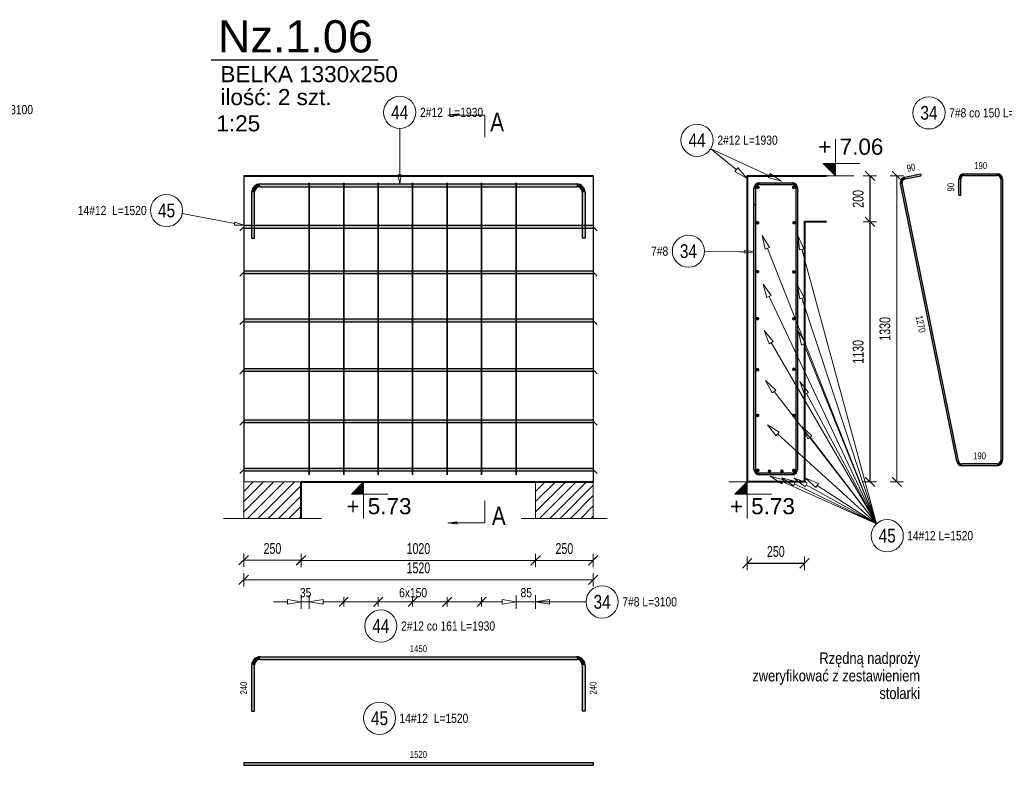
# Model space of a CAD drawing. Extents: x -1906120 to 89837, y -39133 to 303704.
# Tile 37 of 55: x 36047 to 40331, y -8218 to -4976. Entities that reach past the tile are written whole.
import ezdxf
from ezdxf.enums import TextEntityAlignment as Align

# ---------------------------------------------------------------- set-up
doc = ezdxf.new("R2010")
doc.units = 0
doc.header["$LTSCALE"] = 10
doc.header["$MEASUREMENT"] = 0
doc.linetypes.add('HIDDEN', pattern=[0.375, 0.25, -0.125])
for name, color, linetype in [('C_text', 1, 'Continuous'), ('RCAD_kształt pręta', 7, 'Continuous'), ('RCAD_opis kształtu pręta', 7, 'Continuous'), ('RCAD_opis rozkładu', 7, 'Continuous'), ('RCAD_pręt wyrzucony', 130, 'Continuous'), ('RCAD_pręty punktowe', 7, 'Continuous'), ('RCAD_rozkład pręta', 7, 'Continuous'), ('RCAD_symbole graficzne', 7, 'Continuous')]:
    doc.layers.add(name, color=color, linetype=linetype)
for name, color, linetype, lineweight in [('P-Linia1', 3, 'Continuous', 40), ('P-Linia3', 6, 'Continuous', 60), ('P-Linia4', 253, 'Continuous', 5), ('P-Opis', 1, 'Continuous', 18), ('P-Przerywana', 13, 'HIDDEN', 9), ('P-Wymiar', 254, 'Continuous', 9), ('RCAD_deskowanie', 3, 'Continuous', 40)]:
    doc.layers.add(name, color=color, linetype=linetype, lineweight=lineweight)
doc.styles.add('_Fd Opis', font='arial.ttf')
doc.styles.add('_Fdelita opis', font='arial.ttf')
doc.styles.add('ROMANS', font='arial.ttf', dxfattribs={"width": 0.7})
doc.styles.add('style1', font='arial.ttf', dxfattribs={"width": 0.8})
doc.dimstyles.new('A25', dxfattribs={"dimscale": 27, "dimtxt": 1.75, "dimasz": 0.06, "dimexe": 0, "dimexo": 0, "dimgap": 1, "dimtad": 1, "dimdec": 4, "dimrnd": 0.1, "dimdsep": 46, "dimtxsty": 'ROMANS', "dimblk": '[[[[[[[[', "dimcen": 2, "dimdle": 2, "dimse1": 1, "dimse2": 1, "dimclrd": 256, "dimclrt": 1, "dimadec": 0, "dimazin": 0, "dimtfac": 1, "dimtdec": 4, "dimtix": 1, "dimtmove": 2, "dimatfit": 3, "dimldrblk": '[[[[[[[[', "dimfxl": 0, "dimtvp": 0.6, "dimtolj": 1, "dimlwd": -1, "dimarcsym": 0})

# ---------------------------------------------------------------- blocks, each defined once
blk = doc.blocks.new('[[[[[[[[')
at = {"layer": 'P-Wymiar'}
for p, q in [((-12.7, -12.7), (12.7, 12.7)), ((0, 0), (-4.6, 0)), ((0, 18), (0, -18))]:
    blk.add_line(p, q, dxfattribs=at)
blk = doc.blocks.new('*D252')
at = {"layer": 'Defpoints', "color": 0, "transparency": 16777216}
for p in [(38292, -7105.8), (38542, -7105.8), (38542, -7327.1)]:
    blk.add_point(p, dxfattribs=at)
at = {"layer": 'P-Wymiar', "transparency": 16777216}
blk.add_line((38293.6, -7327.1), (38540.3, -7327.1), dxfattribs=at)
at = {"layer": 'P-Wymiar', "transparency": 16777216, "xscale": 1.62, "yscale": 1.62, "zscale": 1.62, "rotation": 180}
blk.add_blockref('[[[[[[[[', (38292, -7327.1), dxfattribs=at)
at = {"layer": 'P-Wymiar', "transparency": 16777216, "xscale": 1.62, "yscale": 1.62, "zscale": 1.62}
blk.add_blockref('[[[[[[[[', (38542, -7327.1), dxfattribs=at)
at = {"layer": 'P-Wymiar', "color": 1, "transparency": 16777216, "insert": (38417, -7276), "char_height": 47.25, "attachment_point": 5, "style": 'ROMANS'}
blk.add_mtext('\\A1;250', dxfattribs=at)
blk = doc.blocks.new('*D253')
at = {"layer": 'Defpoints', "color": 0, "transparency": 16777216}
for p in [(37022, -5990.3), (37272, -5990.3), (37022, -7326.5)]:
    blk.add_point(p, dxfattribs=at)
at = {"layer": 'P-Wymiar', "transparency": 16777216}
blk.add_line((37270.3, -7326.5), (37023.6, -7326.5), dxfattribs=at)
at = {"layer": 'P-Wymiar', "transparency": 16777216, "xscale": 1.62, "yscale": 1.62, "zscale": 1.62, "rotation": 180}
blk.add_blockref('[[[[[[[[', (37022, -7326.5), dxfattribs=at)
at = {"layer": 'P-Wymiar', "transparency": 16777216, "xscale": 1.62, "yscale": 1.62, "zscale": 1.62}
blk.add_blockref('[[[[[[[[', (37272, -7326.5), dxfattribs=at)
at = {"layer": 'P-Wymiar', "color": 1, "transparency": 16777216, "insert": (37147, -7275.4), "char_height": 47.25, "attachment_point": 5, "style": 'ROMANS'}
blk.add_mtext('\\A1;250', dxfattribs=at)
blk = doc.blocks.new('*D254')
at = {"layer": 'Defpoints', "color": 0, "transparency": 16777216}
for p in [(39564.9, -5655.2), (39575.9, -6985.2), (39862.9, -6985.2)]:
    blk.add_point(p, dxfattribs=at)
at = {"layer": 'P-Wymiar', "transparency": 16777216}
blk.add_line((39862.9, -5656.8), (39862.9, -6983.6), dxfattribs=at)
at = {"layer": 'P-Wymiar', "transparency": 16777216, "xscale": 1.62, "yscale": 1.62, "zscale": 1.62}
for p, rotation in [((39862.9, -5655.2), 90), ((39862.9, -6985.2), 270)]:
    blk.add_blockref('[[[[[[[[', p, dxfattribs=dict(at, rotation=rotation))
at = {"layer": 'P-Wymiar', "color": 1, "transparency": 16777216, "insert": (39811.8, -6320.2), "char_height": 47.25, "attachment_point": 5, "rotation": 90, "style": 'ROMANS'}
blk.add_mtext('\\A1;1330', dxfattribs=at)
blk = doc.blocks.new('*D255')
at = {"layer": 'Defpoints', "color": 0, "transparency": 16777216}
for p in [(37272, -5859), (38292, -5859), (38292, -7327.1)]:
    blk.add_point(p, dxfattribs=at)
at = {"layer": 'P-Wymiar', "transparency": 16777216}
blk.add_line((37273.6, -7327.1), (38290.3, -7327.1), dxfattribs=at)
at = {"layer": 'P-Wymiar', "transparency": 16777216, "xscale": 1.62, "yscale": 1.62, "zscale": 1.62, "rotation": 180}
blk.add_blockref('[[[[[[[[', (37272, -7327.1), dxfattribs=at)
at = {"layer": 'P-Wymiar', "transparency": 16777216, "xscale": 1.62, "yscale": 1.62, "zscale": 1.62}
blk.add_blockref('[[[[[[[[', (38292, -7327.1), dxfattribs=at)
at = {"layer": 'P-Wymiar', "color": 1, "transparency": 16777216, "insert": (37782, -7276), "char_height": 47.25, "attachment_point": 5, "style": 'ROMANS'}
blk.add_mtext('\\A1;1020', dxfattribs=at)
blk = doc.blocks.new('*D256')
at = {"layer": 'Defpoints', "color": 0, "transparency": 16777216}
for p in [(37022, -6909), (38542, -6909), (37022, -7411.2)]:
    blk.add_point(p, dxfattribs=at)
at = {"layer": 'P-Wymiar', "transparency": 16777216}
blk.add_line((38540.3, -7411.2), (37023.6, -7411.2), dxfattribs=at)
at = {"layer": 'P-Wymiar', "transparency": 16777216, "xscale": 1.62, "yscale": 1.62, "zscale": 1.62, "rotation": 180}
blk.add_blockref('[[[[[[[[', (37022, -7411.2), dxfattribs=at)
at = {"layer": 'P-Wymiar', "transparency": 16777216, "xscale": 1.62, "yscale": 1.62, "zscale": 1.62}
blk.add_blockref('[[[[[[[[', (38542, -7411.2), dxfattribs=at)
at = {"layer": 'P-Wymiar', "color": 1, "transparency": 16777216, "insert": (37782, -7360.1), "char_height": 47.25, "attachment_point": 5, "style": 'ROMANS'}
blk.add_mtext('\\A1;1520', dxfattribs=at)
blk = doc.blocks.new('*D257')
at = {"transparency": 16777216}
blk.add_line((39746.3, -5656.8), (39746.3, -5853.6), dxfattribs=at)
at = {"layer": 'Defpoints', "color": 0, "transparency": 16777216}
for p in [(39660, -5655.2), (39556.9, -5855.2), (39746.3, -5855.2)]:
    blk.add_point(p, dxfattribs=at)
at = {"transparency": 16777216, "xscale": 1.62, "yscale": 1.62, "zscale": 1.62}
for p, rotation in [((39746.3, -5655.2), 90), ((39746.3, -5855.2), 270)]:
    blk.add_blockref('[[[[[[[[', p, dxfattribs=dict(at, rotation=rotation))
at = {"color": 1, "transparency": 16777216, "insert": (39695.1, -5755.2), "char_height": 47.25, "attachment_point": 5, "rotation": 90, "style": 'ROMANS'}
blk.add_mtext('\\A1;200', dxfattribs=at)
blk = doc.blocks.new('*D258')
at = {"transparency": 16777216}
blk.add_line((39746.3, -5856.8), (39746.3, -6983.6), dxfattribs=at)
at = {"layer": 'Defpoints', "color": 0, "transparency": 16777216}
for p in [(39746.3, -5855.2), (39564.9, -6985.2), (39746.3, -6985.2)]:
    blk.add_point(p, dxfattribs=at)
at = {"transparency": 16777216, "xscale": 1.62, "yscale": 1.62, "zscale": 1.62}
for p, rotation in [((39746.3, -5855.2), 90), ((39746.3, -6985.2), 270)]:
    blk.add_blockref('[[[[[[[[', p, dxfattribs=dict(at, rotation=rotation))
at = {"color": 1, "transparency": 16777216, "insert": (39695.1, -6420.2), "char_height": 47.25, "attachment_point": 5, "rotation": 90, "style": 'ROMANS'}
blk.add_mtext('\\A1;1130', dxfattribs=at)
blk = doc.blocks.new('*D259')
at = {"transparency": 16777216}
blk.add_line((39213.4, -7339.7), (39460.2, -7339.7), dxfattribs=at)
at = {"layer": 'Defpoints', "color": 0, "transparency": 16777216}
for p in [(39211.8, -6985.2), (39461.8, -6985.2), (39461.8, -7339.7)]:
    blk.add_point(p, dxfattribs=at)
at = {"transparency": 16777216, "xscale": 1.62, "yscale": 1.62, "zscale": 1.62, "rotation": 180}
blk.add_blockref('[[[[[[[[', (39211.8, -7339.7), dxfattribs=at)
at = {"transparency": 16777216, "xscale": 1.62, "yscale": 1.62, "zscale": 1.62}
blk.add_blockref('[[[[[[[[', (39461.8, -7339.7), dxfattribs=at)
at = {"color": 1, "transparency": 16777216, "insert": (39336.8, -7288.6), "char_height": 47.25, "attachment_point": 5, "style": 'ROMANS'}
blk.add_mtext('\\A1;250', dxfattribs=at)

msp = doc.modelspace()

# ---------------------------------------------------------------- hatches: boundary and pattern name
h = msp.add_hatch(color=1)
edge = h.paths.add_edge_path(flags=0)
edge.add_arc((39257.7911, -5859.22784), 8, 0, 360, ccw=False)
h = msp.add_hatch(color=1)
edge = h.paths.add_edge_path(flags=0)
edge.add_arc((39415.7911, -5858.67671), 8, 0, 360, ccw=False)
h = msp.add_hatch(color=1)
edge = h.paths.add_edge_path(flags=0)
edge.add_arc((39257.7911, -6071.59219), 8, 0, 360, ccw=False)
h = msp.add_hatch(color=1)
edge = h.paths.add_edge_path(flags=0)
edge.add_arc((39414.96259, -6072.80503), 8, 0, 360, ccw=False)
h = msp.add_hatch(color=1)
edge = h.paths.add_edge_path(flags=0)
edge.add_arc((39257.7911, -6275.98026), 8, 0, 360, ccw=False)
h = msp.add_hatch(color=1)
edge = h.paths.add_edge_path(flags=0)
edge.add_arc((39414.96259, -6276.11444), 8, 0, 360, ccw=False)
h = msp.add_hatch(color=1)
edge = h.paths.add_edge_path(flags=0)
edge.add_arc((39257.7911, -6497.99688), 8, 0, 360, ccw=False)
h = msp.add_hatch(color=1)
edge = h.paths.add_edge_path(flags=0)
edge.add_arc((39414.96259, -6495.96984), 8, 0, 360, ccw=False)
h = msp.add_hatch(color=1)
edge = h.paths.add_edge_path(flags=0)
edge.add_arc((39257.7911, -6696.8275), 8, 0, 360, ccw=False)
h = msp.add_hatch(color=1)
edge = h.paths.add_edge_path(flags=0)
edge.add_arc((39414.96259, -6696.8275), 8, 0, 360, ccw=False)
h = msp.add_hatch(color=1)
edge = h.paths.add_edge_path(flags=0)
edge.add_arc((39258.93599, -6935.35011), 8, 0, 360, ccw=False)
h = msp.add_hatch(color=1)
edge = h.paths.add_edge_path(flags=0)
edge.add_arc((39309.49907, -6939.2261), 8, 0, 360, ccw=False)
h = msp.add_hatch(color=1)
edge = h.paths.add_edge_path(flags=0)
edge.add_arc((39363.49907, -6939.2261), 8, 0, 360, ccw=False)
h = msp.add_hatch(color=1)
edge = h.paths.add_edge_path(flags=0)
edge.add_arc((39414.39379, -6935.74324), 8, 0, 360, ccw=False)
at = {"layer": 'P-Linia4'}
h = msp.add_hatch(dxfattribs=at)
h.set_pattern_fill('ANSI31', color=256, scale=10, style=0)
h.set_pattern_definition([(45, (-4174.424, -15175.85), (-22.45064, 22.45064), [])])
h.paths.add_polyline_path([(37021.95839, -7145.11651), (37021.95839, -6985.11651), (37271.3, -6984.92917), (37271.3, -7144.92917)])
h = msp.add_hatch(dxfattribs=at)
h.set_pattern_fill('ANSI31', color=256, scale=10, style=0)
h.set_pattern_definition([(45, (-2904.424, -15175.85), (-22.45064, 22.45064), [])])
h.paths.add_polyline_path([(38291.95839, -7145.11651), (38291.95839, -6985.11651), (38541.3, -6984.92917), (38541.3, -7144.92917)])
at = {"layer": 'RCAD_kształt pręta'}
h = msp.add_hatch(color=4, dxfattribs=at)
edge = h.paths.add_edge_path(flags=0)
edge.add_line((37092.95839, -5690.2261), (37092.95839, -5702.2261))
edge.add_arc((37092.95839, -5726.2261), 24, 90, 180)
edge.add_line((37068.95839, -5726.2261), (37056.95839, -5726.2261))
edge.add_arc((37092.95839, -5726.2261), 36, 450, 540, ccw=False)
for points in [[(37092.95839, -5702.2261), (37092.95839, -5690.2261), (38470.95839, -5690.2261), (38470.95839, -5702.2261)], [(39265.7911, -5693.2261), (39265.7911, -5685.2261), (39407.7911, -5685.2261), (39407.7911, -5693.2261)], [(39265.7911, -5693.2261), (39265.7911, -5685.2261), (39335.7911, -5685.2261), (39335.7911, -5693.2261)], [(37068.95839, -5926.2261), (37056.95839, -5926.2261), (37056.95839, -5726.2261), (37068.95839, -5726.2261)], [(38494.95839, -5726.2261), (38506.95839, -5726.2261), (38506.95839, -5926.2261), (38494.95839, -5926.2261)], [(39249.7911, -5779.2261), (39241.7911, -5779.2261), (39241.7911, -5709.2261), (39249.7911, -5709.2261)], [(39249.7911, -6931.2261), (39241.7911, -6931.2261), (39241.7911, -5709.2261), (39249.7911, -5709.2261)], [(39423.7911, -5709.2261), (39431.7911, -5709.2261), (39431.7911, -6931.2261), (39423.7911, -6931.2261)], [(37021.95839, -5882.10138), (37021.95839, -5870.10138), (38541.95839, -5870.10138), (38541.95839, -5882.10138)], [(37021.95839, -6080.22201), (37021.95839, -6068.22201), (38541.95839, -6068.22201), (38541.95839, -6080.22201)], [(37021.95839, -6289.37417), (37021.95839, -6277.37417), (38541.95839, -6277.37417), (38541.95839, -6289.37417)], [(37021.95839, -6504.18018), (37021.95839, -6492.18018), (38541.95839, -6492.18018), (38541.95839, -6504.18018)], [(37021.95839, -6727.46436), (37021.95839, -6715.46436), (38541.95839, -6715.46436), (38541.95839, -6727.46436)], [(37021.95839, -6937.49933), (37021.95839, -6925.49933), (38541.95839, -6925.49933), (38541.95839, -6937.49933)], [(39407.7911, -6947.2261), (39407.7911, -6955.2261), (39265.7911, -6955.2261), (39265.7911, -6947.2261)]]:
    msp.add_hatch(color=4, dxfattribs=at).paths.add_polyline_path(points, flags=0)
h = msp.add_hatch(color=4, dxfattribs=at)
edge = h.paths.add_edge_path(flags=0)
edge.add_line((38506.95839, -5726.2261), (38494.95839, -5726.2261))
edge.add_arc((38470.95839, -5726.2261), 24, 0, 90)
edge.add_line((38470.95839, -5702.2261), (38470.95839, -5690.2261))
edge.add_arc((38470.95839, -5726.2261), 36, 360, 450, ccw=False)
h = msp.add_hatch(color=4, dxfattribs=at)
edge = h.paths.add_edge_path(flags=0)
edge.add_line((39265.7911, -5685.2261), (39265.7911, -5693.2261))
edge.add_arc((39265.7911, -5709.2261), 16, 90, 180)
edge.add_line((39249.7911, -5709.2261), (39241.7911, -5709.2261))
edge.add_arc((39265.7911, -5709.2261), 24, 450, 540, ccw=False)
h = msp.add_hatch(color=4, dxfattribs=at)
edge = h.paths.add_edge_path(flags=0)
edge.add_line((39265.7911, -5685.2261), (39265.7911, -5693.2261))
edge.add_arc((39265.7911, -5709.2261), 16, 90, 180)
edge.add_line((39249.7911, -5709.2261), (39241.7911, -5709.2261))
edge.add_arc((39265.7911, -5709.2261), 24, 450, 540, ccw=False)
h = msp.add_hatch(color=4, dxfattribs=at)
edge = h.paths.add_edge_path(flags=0)
edge.add_line((39431.7911, -5709.2261), (39423.7911, -5709.2261))
edge.add_arc((39407.7911, -5709.2261), 16, 0, 90)
edge.add_line((39407.7911, -5693.2261), (39407.7911, -5685.2261))
edge.add_arc((39407.7911, -5709.2261), 24, 360, 450, ccw=False)
h = msp.add_hatch(color=4, dxfattribs=at)
edge = h.paths.add_edge_path(flags=0)
edge.add_line((39241.7911, -6931.2261), (39249.7911, -6931.2261))
edge.add_arc((39265.7911, -6931.2261), 16, 180, 270)
edge.add_line((39265.7911, -6947.2261), (39265.7911, -6955.2261))
edge.add_arc((39265.7911, -6931.2261), 24, 540, 630, ccw=False)
h = msp.add_hatch(color=4, dxfattribs=at)
edge = h.paths.add_edge_path(flags=0)
edge.add_line((39407.7911, -6955.2261), (39407.7911, -6947.2261))
edge.add_arc((39407.7911, -6931.2261), 16, -90, 0)
edge.add_line((39423.7911, -6931.2261), (39431.7911, -6931.2261))
edge.add_arc((39407.7911, -6931.2261), 24, 270, 360, ccw=False)
at = {"layer": 'RCAD_pręt wyrzucony'}
for points in [[(39899.29962, -5668.57001), (39897.71027, -5660.72947), (39966.31493, -5646.82262), (39967.90428, -5654.66315)], [(40157.0568, -5653.54417), (40157.0568, -5645.54417), (40299.0568, -5645.54417), (40299.0568, -5653.54417)], [(40131.52769, -6894.72288), (40123.68716, -6896.31223), (39878.95674, -5689.01914), (39886.79727, -5687.42978)], [(40141.0568, -5739.54417), (40133.0568, -5739.54417), (40133.0568, -5669.54417), (40141.0568, -5669.54417)], [(40315.0568, -5669.54417), (40323.0568, -5669.54417), (40323.0568, -6891.54417), (40315.0568, -6891.54417)], [(40299.0568, -6907.54417), (40299.0568, -6915.54417), (40147.20876, -6915.54417), (40147.20876, -6907.54417)], [(37092.95839, -7758.18459), (37092.95839, -7746.18459), (38470.95839, -7746.18459), (38470.95839, -7758.18459)], [(37068.95839, -7982.18459), (37056.95839, -7982.18459), (37056.95839, -7782.18459), (37068.95839, -7782.18459)], [(38494.95839, -7782.18459), (38506.95839, -7782.18459), (38506.95839, -7982.18459), (38494.95839, -7982.18459)], [(37021.95839, -8218.07094), (37021.95839, -8206.07094), (38541.95839, -8206.07094), (38541.95839, -8218.07094)]]:
    msp.add_hatch(color=4, dxfattribs=at).paths.add_polyline_path(points, flags=0)
h = msp.add_hatch(color=4, dxfattribs=at)
edge = h.paths.add_edge_path(flags=0)
edge.add_line((40157.0568, -5645.54417), (40157.0568, -5653.54417))
edge.add_arc((40157.0568, -5669.54417), 16, 90, 180)
edge.add_line((40141.0568, -5669.54417), (40133.0568, -5669.54417))
edge.add_arc((40157.0568, -5669.54417), 24, 450, 540, ccw=False)
h = msp.add_hatch(color=4, dxfattribs=at)
edge = h.paths.add_edge_path(flags=0)
edge.add_line((40323.0568, -5669.54417), (40315.0568, -5669.54417))
edge.add_arc((40299.0568, -5669.54417), 16, 0, 90)
edge.add_line((40299.0568, -5653.54417), (40299.0568, -5645.54417))
edge.add_arc((40299.0568, -5669.54417), 24, 360, 450, ccw=False)
h = msp.add_hatch(color=4, dxfattribs=at)
edge = h.paths.add_edge_path(flags=0)
edge.add_line((39897.71027, -5660.72947), (39899.29962, -5668.57001))
edge.add_arc((39902.47833, -5684.25107), 16, 101.4591559, 191.4591559)
edge.add_line((39886.79727, -5687.42978), (39878.95674, -5689.01914))
edge.add_arc((39902.47833, -5684.25107), 24, 461.4591559, 551.4591559, ccw=False)
h = msp.add_hatch(color=4, dxfattribs=at)
edge = h.paths.add_edge_path(flags=0)
edge.add_line((40123.68716, -6896.31223), (40131.52769, -6894.72288))
edge.add_arc((40147.20876, -6891.54417), 16, -168.5408441, -90)
edge.add_line((40147.20876, -6907.54417), (40147.20876, -6915.54417))
edge.add_arc((40147.20876, -6891.54417), 24, 191.4591559, 270, ccw=False)
h = msp.add_hatch(color=4, dxfattribs=at)
edge = h.paths.add_edge_path(flags=0)
edge.add_line((40299.0568, -6915.54417), (40299.0568, -6907.54417))
edge.add_arc((40299.0568, -6891.54417), 16, -90, 0)
edge.add_line((40315.0568, -6891.54417), (40323.0568, -6891.54417))
edge.add_arc((40299.0568, -6891.54417), 24, 270, 360, ccw=False)
h = msp.add_hatch(color=4, dxfattribs=at)
edge = h.paths.add_edge_path(flags=0)
edge.add_line((37092.95839, -7746.18459), (37092.95839, -7758.18459))
edge.add_arc((37092.95839, -7782.18459), 24, 90, 180)
edge.add_line((37068.95839, -7782.18459), (37056.95839, -7782.18459))
edge.add_arc((37092.95839, -7782.18459), 36, 450, 540, ccw=False)
h = msp.add_hatch(color=4, dxfattribs=at)
edge = h.paths.add_edge_path(flags=0)
edge.add_line((38506.95839, -7782.18459), (38494.95839, -7782.18459))
edge.add_arc((38470.95839, -7782.18459), 24, 0, 90)
edge.add_line((38470.95839, -7758.18459), (38470.95839, -7746.18459))
edge.add_arc((38470.95839, -7782.18459), 36, 360, 450, ccw=False)
at = {"layer": 'RCAD_pręty punktowe'}
h = msp.add_hatch(color=1, dxfattribs=at)
edge = h.paths.add_edge_path(flags=0)
edge.add_arc((39259.18842, -5704.70896), 8, 0, 360, ccw=False)
h = msp.add_hatch(color=1, dxfattribs=at)
edge = h.paths.add_edge_path(flags=0)
edge.add_arc((39414.39379, -5704.70896), 8, 0, 360, ccw=False)
at = {"layer": 'RCAD_symbole graficzne', "linetype": 'Continuous', "lineweight": 0}
for points in [[(37910.44616, -5390.9312), (37950.44616, -5390.9312), (37950.44616, -5396.63307)], [(37910.44616, -7163.24167), (37950.44616, -7163.24167), (37950.44616, -7157.53981)]]:
    msp.add_hatch(color=7, dxfattribs=at).paths.add_polyline_path(points, flags=0)
at = {"layer": 'RCAD_symbole graficzne'}
for points in [[(39543.30823, -5601.89276), (39596.64156, -5655.2261), (39596.64156, -5601.89276)], [(37490.3505, -7038.55943), (37543.68383, -6985.2261), (37543.68383, -7038.55943)], [(39158.45777, -7038.55943), (39211.7911, -6985.2261), (39211.7911, -7038.55943)]]:
    msp.add_hatch(color=1, dxfattribs=at).paths.add_polyline_path(points, flags=0)

# ---------------------------------------------------------------- linework, layer by layer
at = {"layer": 'C_text'}
for points in [[(37021.95839, -5655.2261), (37021.95839, -6985.2261)], [(38541.95839, -5655.2261), (38541.95839, -6985.2261)]]:
    msp.add_lwpolyline(points, dxfattribs=at)
at = {"layer": 'P-Linia3', "color": 6, "linetype": 'Continuous', "lineweight": 30}
msp.add_line((36880.44958, -5150.65117), (37607.38003, -5150.65117), dxfattribs=at)
at = {"layer": 'P-Linia4'}
for points in [[(37271.95839, -6985.2261), (37021.95839, -6985.2261)], [(37021.95839, -6985.2261), (37021.95839, -7145.24182)], [(37271.95839, -6985.2261), (37271.95839, -7145.24182)], [(38291.95839, -7145.2261), (38291.95839, -6985.2261)], [(38291.95839, -7145.2261), (38291.95839, -6985.2261)], [(38291.95839, -7145.2261), (38291.95839, -6985.2261)], [(38291.95839, -7145.2261), (38291.95839, -6985.2261)], [(38541.95839, -7145.2261), (38541.95839, -6985.2261)]]:
    msp.add_lwpolyline(points, dxfattribs=at)
at = {"layer": 'P-Przerywana'}
for points in [[(36934.28277, -7145.24182), (37359.634, -7145.24182)], [(38229.28277, -7145.24182), (38604.634, -7145.24182)]]:
    msp.add_lwpolyline(points, dxfattribs=at)
at = {"layer": 'RCAD_deskowanie'}
for points in [[(37021.95839, -5655.2261), (38541.95839, -5655.2261)], [(39211.7911, -5655.2261), (39556.87202, -5655.2261)], [(39211.7911, -5655.2261), (39211.7911, -6985.2261)], [(39556.87202, -5855.2261), (39461.7911, -5855.2261), (39461.7911, -6985.2261)], [(37271.95839, -7145.24182), (37271.95839, -6985.2261), (38291.95839, -6985.2261), (38541.95839, -6985.2261)], [(39461.7911, -6985.2261), (39211.7911, -6985.2261)]]:
    msp.add_lwpolyline(points, dxfattribs=at)
at = {"layer": 'RCAD_kształt pręta', "color": 4}
for p, q in [((37092.95839, -5690.2261), (38470.95839, -5690.2261)), ((39265.7911, -5685.2261), (39407.7911, -5685.2261)), ((39265.7911, -5685.2261), (39335.7911, -5685.2261)), ((39265.7911, -5693.2261), (39407.7911, -5693.2261)), ((39265.7911, -5693.2261), (39335.7911, -5693.2261)), ((39335.7911, -5685.2261), (39335.7911, -5693.2261)), ((37056.95839, -5926.2261), (37056.95839, -5726.2261)), ((37068.95839, -5926.2261), (37068.95839, -5726.2261)), ((37092.95839, -5702.2261), (38470.95839, -5702.2261)), ((38494.95839, -5726.2261), (38494.95839, -5926.2261)), ((38506.95839, -5726.2261), (38506.95839, -5926.2261)), ((39241.7911, -5779.2261), (39241.7911, -5709.2261)), ((39241.7911, -6931.2261), (39241.7911, -5709.2261)), ((39249.7911, -5779.2261), (39249.7911, -5709.2261)), ((39249.7911, -6931.2261), (39249.7911, -5709.2261)), ((39423.7911, -5709.2261), (39423.7911, -6931.2261)), ((39431.7911, -5709.2261), (39431.7911, -6931.2261)), ((39241.7911, -5779.2261), (39249.7911, -5779.2261)), ((37021.95839, -5870.10138), (38541.95839, -5870.10138)), ((37021.95839, -5870.10138), (37021.95839, -5882.10138)), ((37021.95839, -5882.10138), (38541.95839, -5882.10138)), ((38541.95839, -5870.10138), (38541.95839, -5882.10138)), ((37056.95839, -5926.2261), (37068.95839, -5926.2261)), ((38506.95839, -5926.2261), (38494.95839, -5926.2261)), ((37021.95839, -6068.22201), (38541.95839, -6068.22201)), ((37021.95839, -6068.22201), (37021.95839, -6080.22201)), ((37021.95839, -6080.22201), (38541.95839, -6080.22201)), ((38541.95839, -6068.22201), (38541.95839, -6080.22201)), ((37021.95839, -6277.37417), (38541.95839, -6277.37417)), ((37021.95839, -6277.37417), (37021.95839, -6289.37417)), ((37021.95839, -6289.37417), (38541.95839, -6289.37417)), ((38541.95839, -6277.37417), (38541.95839, -6289.37417)), ((37021.95839, -6492.18018), (38541.95839, -6492.18018)), ((37021.95839, -6492.18018), (37021.95839, -6504.18018)), ((37021.95839, -6504.18018), (38541.95839, -6504.18018)), ((38541.95839, -6492.18018), (38541.95839, -6504.18018)), ((37021.95839, -6715.46436), (38541.95839, -6715.46436)), ((37021.95839, -6715.46436), (37021.95839, -6727.46436)), ((38541.95839, -6715.46436), (38541.95839, -6727.46436)), ((37021.95839, -6727.46436), (38541.95839, -6727.46436)), ((37021.95839, -6925.49933), (38541.95839, -6925.49933)), ((37021.95839, -6925.49933), (37021.95839, -6937.49933)), ((37021.95839, -6937.49933), (38541.95839, -6937.49933)), ((38541.95839, -6925.49933), (38541.95839, -6937.49933)), ((39407.7911, -6947.2261), (39265.7911, -6947.2261)), ((39407.7911, -6955.2261), (39265.7911, -6955.2261))]:
    msp.add_line(p, q, dxfattribs=at)
at = {"layer": 'RCAD_kształt pręta', "color": 2, "lineweight": 5}
for p, q in [((37021.95839, -5876.10138), (37004.45839, -5893.60138)), ((38541.95839, -5876.10138), (38559.45839, -5893.60138)), ((37021.95839, -6074.22201), (37004.45839, -6091.72201)), ((38541.95839, -6074.22201), (38559.45839, -6091.72201)), ((37021.95839, -6283.37417), (37004.45839, -6300.87417)), ((38541.95839, -6283.37417), (38559.45839, -6300.87417)), ((37021.95839, -6498.18018), (37004.45839, -6515.68018)), ((38541.95839, -6498.18018), (38559.45839, -6515.68018)), ((37021.95839, -6721.46436), (37004.45839, -6738.96436)), ((38541.95839, -6721.46436), (38559.45839, -6738.96436)), ((37021.95839, -6931.49933), (37004.45839, -6948.99933)), ((38541.95839, -6931.49933), (38559.45839, -6948.99933))]:
    msp.add_line(p, q, dxfattribs=at)
at = {"layer": 'RCAD_kształt pręta', "color": 4}
for centre, radius, start, end in [((37092.95839, -5726.2261), 36, 90, 180), ((38470.95839, -5726.2261), 36, 360, 90), ((39265.7911, -5709.2261), 24, 90, 180), ((39265.7911, -5709.2261), 24, 90, 180), ((39265.7911, -5709.2261), 16, 90, 180), ((39265.7911, -5709.2261), 16, 90, 180), ((39407.7911, -5709.2261), 24, 360, 90), ((39407.7911, -5709.2261), 16, 360, 90), ((37092.95839, -5726.2261), 24, 90, 180), ((38470.95839, -5726.2261), 24, 360, 90), ((39265.7911, -6931.2261), 24, 180, 270), ((39265.7911, -6931.2261), 16, 180, 270), ((39407.7911, -6931.2261), 16, 270, 0), ((39407.7911, -6931.2261), 24, 270, 0)]:
    msp.add_arc(centre, radius, start, end, dxfattribs=at)
at = {"layer": 'RCAD_opis kształtu pręta', "color": 8, "lineweight": 0}
for p, q in [((37700.59377, -5448.98781), (37700.59377, -5650.2261)), ((37700.59377, -5690.2261), (37693.9271, -5650.2261)), ((37707.26043, -5650.2261), (37693.9271, -5650.2261)), ((37707.26043, -5650.2261), (37700.59377, -5690.2261)), ((36754.91245, -5819.03557), (36982.67026, -5862.58852)), ((36983.92241, -5856.0405), (36981.41812, -5869.13654)), ((36983.92241, -5856.0405), (37021.95839, -5870.10138)), ((37021.95839, -5870.10138), (36981.41812, -5869.13654)), ((39176.7911, -5984.83254), (39026.63301, -5983.3673)), ((39176.7911, -5984.83254), (39201.7911, -5984.83254)), ((39201.7911, -5978.16588), (39241.7911, -5984.83254)), ((39201.7911, -5978.16588), (39201.7911, -5991.49921)), ((39241.7911, -5984.83254), (39201.7911, -5991.49921))]:
    msp.add_line(p, q, dxfattribs=at)
for centre in [(37700.59377, -5378.98781), (36686.15823, -5805.88806), (38956.63635, -5982.68428)]:
    msp.add_circle(centre, 70, dxfattribs=at)
at = {"layer": 'RCAD_opis rozkładu', "color": 8, "lineweight": 0}
for p, q in [((39053.61801, -5537.16174), (39164.56787, -5627.7074)), ((39053.61801, -5537.16174), (39306.99156, -5653.50507)), ((39170.89056, -5619.95991), (39158.24518, -5635.45488)), ((39211.05281, -5665.64353), (39158.24518, -5635.45488)), ((39170.89056, -5619.95991), (39211.05281, -5665.64353)), ((39311.16444, -5644.41733), (39302.81868, -5662.59282)), ((39311.16444, -5644.41733), (39361.51801, -5678.54237)), ((39361.51801, -5678.54237), (39302.81868, -5662.59282)), ((39290.76034, -5974.45437), (39277.92313, -5914.99677)), ((39277.92313, -5914.99677), (39309.34998, -5967.07703)), ((39439.73919, -5977.07554), (39433.58873, -5916.55966)), ((39433.58873, -5916.55966), (39459.03351, -5971.80966)), ((39290.76034, -5974.45437), (39309.34998, -5967.07703)), ((39775.03952, -7167.64508), (39300.05516, -5970.7657)), ((39439.73919, -5977.07554), (39459.03351, -5971.80966)), ((39775.03952, -7167.64508), (39449.38635, -5974.4426)), ((39298.12958, -6184.31953), (39281.47893, -6125.81521)), ((39281.47893, -6125.81521), (39316.20392, -6175.75692)), ((39441.14677, -6189.87617), (39431.80182, -6129.77067)), ((39431.80182, -6129.77067), (39460.13532, -6183.59643)), ((39298.12958, -6184.31953), (39316.20392, -6175.75692)), ((39775.03952, -7167.64508), (39307.16675, -6180.03823)), ((39441.14677, -6189.87617), (39460.13532, -6183.59643)), ((39775.03952, -7167.64508), (39450.64105, -6186.7363)), ((39307.5369, -6384.711), (39285.98477, -6327.82949)), ((39285.98477, -6327.82949), (39324.81997, -6374.64644)), ((39448.85128, -6391.05791), (39435.53946, -6331.70477)), ((39435.53946, -6331.70477), (39467.38139, -6383.53229)), ((39307.5369, -6384.711), (39324.81997, -6374.64644)), ((39775.03952, -7167.64508), (39316.17843, -6379.67872)), ((39448.85128, -6391.05791), (39467.38139, -6383.53229)), ((39775.03952, -7167.64508), (39458.11634, -6387.2951)), ((39321.42108, -6598.95582), (39292.55739, -6545.41249)), ((39292.55739, -6545.41249), (39337.22628, -6586.70039)), ((39461.10152, -6606.34485), (39441.4333, -6548.78478)), ((39441.4333, -6548.78478), (39478.70651, -6596.85461)), ((39321.42108, -6598.95582), (39337.22628, -6586.70039)), ((39775.03952, -7167.64508), (39329.32368, -6592.8281)), ((39461.10152, -6606.34485), (39478.70651, -6596.85461)), ((39775.03952, -7167.64508), (39469.90402, -6601.59973)), ((39337.9712, -6784.84131), (39300.23972, -6737.13036)), ((39300.23972, -6737.13036), (39351.40549, -6770.02511)), ((39478.18942, -6798.04736), (39449.53949, -6744.38936)), ((39449.53949, -6744.38936), (39494.04338, -6785.85506)), ((39337.9712, -6784.84131), (39351.40549, -6770.02511)), ((39775.03952, -7167.64508), (39344.68835, -6777.43321)), ((39478.18942, -6798.04736), (39494.04338, -6785.85506)), ((39775.03952, -7167.64508), (39486.1164, -6791.95121)), ((39362.71332, -6994.44682), (39312.00672, -6960.84859)), ((39312.00672, -6960.84859), (39370.86915, -6976.18531)), ((39362.71332, -6994.44682), (39370.86915, -6976.18531)), ((39413.03904, -7002.70352), (39363.45591, -6967.4684)), ((39363.45591, -6967.4684), (39421.78648, -6984.7179)), ((39463.81687, -7007.83193), (39416.06815, -6970.14826)), ((39416.06815, -6970.14826), (39473.45759, -6990.3089)), ((39511.57974, -7010.17334), (39466.51581, -6969.31698)), ((39466.51581, -6969.31698), (39522.39456, -6993.34956)), ((39775.03952, -7167.64508), (39366.79123, -6985.31607)), ((39413.03904, -7002.70352), (39421.78648, -6984.7179)), ((39775.03952, -7167.64508), (39417.41276, -6993.71071)), ((39463.81687, -7007.83193), (39473.45759, -6990.3089)), ((39775.03952, -7167.64508), (39468.63723, -6999.07042)), ((39511.57974, -7010.17334), (39522.39456, -6993.34956)), ((39775.03952, -7167.64508), (39516.98715, -7001.76145)), ((37271.95839, -7537.62457), (37271.95839, -7477.62457)), ((37306.95839, -7537.62457), (37306.95839, -7477.62457)), ((37476.95839, -7487.62457), (37436.95839, -7527.62457)), ((37456.95839, -7527.62457), (37456.95839, -7487.62457)), ((37626.95839, -7487.62457), (37586.95839, -7527.62457)), ((37606.95839, -7527.62457), (37606.95839, -7487.62457)), ((37736.95839, -7527.62457), (37776.95839, -7487.62457)), ((37756.95839, -7527.62457), (37756.95839, -7487.62457)), ((37886.95839, -7527.62457), (37926.95839, -7487.62457)), ((37906.95839, -7527.62457), (37906.95839, -7487.62457)), ((38036.95839, -7527.62457), (38076.95839, -7487.62457)), ((38056.95839, -7527.62457), (38056.95839, -7487.62457)), ((38206.95839, -7537.62457), (38206.95839, -7477.62457)), ((38291.95839, -7537.62457), (38291.95839, -7477.62457)), ((37151.95839, -7507.62457), (37211.95839, -7507.62457)), ((37211.95839, -7497.62457), (37271.95839, -7507.62457)), ((37211.95839, -7497.62457), (37211.95839, -7517.62457)), ((37271.95839, -7507.62457), (37211.95839, -7517.62457)), ((37306.95839, -7507.62457), (37271.95839, -7507.62457)), ((37306.95839, -7507.62457), (37366.95839, -7497.62457)), ((37366.95839, -7517.62457), (37306.95839, -7507.62457)), ((37366.95839, -7517.62457), (37366.95839, -7497.62457)), ((37456.95839, -7507.62457), (37366.95839, -7507.62457)), ((37606.95839, -7507.62457), (37456.95839, -7507.62457)), ((37681.95839, -7507.62457), (37606.95839, -7507.62457)), ((37681.95839, -7507.62457), (37756.95839, -7507.62457)), ((37756.95839, -7507.62457), (37906.95839, -7507.62457)), ((37906.95839, -7507.62457), (38056.95839, -7507.62457)), ((38056.95839, -7507.62457), (38146.95839, -7507.62457)), ((38146.95839, -7497.62457), (38206.95839, -7507.62457)), ((38146.95839, -7497.62457), (38146.95839, -7517.62457)), ((38206.95839, -7507.62457), (38146.95839, -7517.62457)), ((38206.95839, -7507.62457), (38291.95839, -7507.62457)), ((38291.95839, -7507.62457), (38351.95839, -7497.62457)), ((38511.20902, -7507.62457), (38291.95839, -7507.62457)), ((38351.95839, -7517.62457), (38291.95839, -7507.62457)), ((38351.95839, -7517.62457), (38351.95839, -7497.62457)), ((38411.95839, -7507.62457), (38351.95839, -7507.62457))]:
    msp.add_line(p, q, dxfattribs=at)
for centre in [(38994.21623, -5500.12894), (39821.5532, -7219.95644), (38581.20902, -7507.62457)]:
    msp.add_circle(centre, 70, dxfattribs=at)
at = {"layer": 'RCAD_pręt wyrzucony', "color": 4}
for p, q in [((39897.71027, -5660.72947), (39966.31493, -5646.82262)), ((39966.31493, -5646.82262), (39967.90428, -5654.66315)), ((40157.0568, -5645.54417), (40299.0568, -5645.54417)), ((40157.0568, -5653.54417), (40299.0568, -5653.54417)), ((40123.68716, -6896.31223), (39878.95674, -5689.01914)), ((40131.52769, -6894.72288), (39886.79727, -5687.42978)), ((39899.29962, -5668.57001), (39967.90428, -5654.66315)), ((40133.0568, -5739.54417), (40133.0568, -5669.54417)), ((40141.0568, -5739.54417), (40141.0568, -5669.54417)), ((40315.0568, -5669.54417), (40315.0568, -6891.54417)), ((40323.0568, -5669.54417), (40323.0568, -6891.54417)), ((40133.0568, -5739.54417), (40141.0568, -5739.54417)), ((40299.0568, -6907.54417), (40147.20876, -6907.54417)), ((40299.0568, -6915.54417), (40147.20876, -6915.54417)), ((37092.95839, -7746.18459), (38470.95839, -7746.18459)), ((37056.95839, -7982.18459), (37056.95839, -7782.18459)), ((37068.95839, -7982.18459), (37068.95839, -7782.18459)), ((37092.95839, -7758.18459), (38470.95839, -7758.18459)), ((38494.95839, -7782.18459), (38494.95839, -7982.18459)), ((38506.95839, -7782.18459), (38506.95839, -7982.18459)), ((37056.95839, -7982.18459), (37068.95839, -7982.18459)), ((38506.95839, -7982.18459), (38494.95839, -7982.18459)), ((37021.95839, -8206.07094), (38541.95839, -8206.07094)), ((37021.95839, -8206.07094), (37021.95839, -8218.07094)), ((37021.95839, -8218.07094), (38541.95839, -8218.07094)), ((38541.95839, -8206.07094), (38541.95839, -8218.07094))]:
    msp.add_line(p, q, dxfattribs=at)
at = {"layer": 'RCAD_pręt wyrzucony', "color": 8, "lineweight": 0}
for centre in [(40003.04506, -5381.2285), (37618.38097, -7612.5939), (37612.88906, -8013.74979)]:
    msp.add_circle(centre, 70, dxfattribs=at)
at = {"layer": 'RCAD_pręt wyrzucony', "color": 4}
for centre, radius, start, end in [((40157.0568, -5669.54417), 24, 90, 180), ((40157.0568, -5669.54417), 16, 90, 180), ((40299.0568, -5669.54417), 24, 360, 90), ((40299.0568, -5669.54417), 16, 360, 90), ((39902.47833, -5684.25107), 24, 101.4591559, 191.4591559), ((39902.47833, -5684.25107), 16, 101.4591559, 191.4591559), ((40147.20876, -6891.54417), 24, 191.4591559, 270), ((40147.20876, -6891.54417), 16, 191.4591559, 270), ((40299.0568, -6891.54417), 16, 270, 0), ((40299.0568, -6891.54417), 24, 270, 0), ((37092.95839, -7782.18459), 36, 90, 180), ((38470.95839, -7782.18459), 36, 360, 90), ((37092.95839, -7782.18459), 24, 90, 180), ((38470.95839, -7782.18459), 24, 360, 90)]:
    msp.add_arc(centre, radius, start, end, dxfattribs=at)
at = {"layer": 'RCAD_rozkład pręta', "color": 7, "linetype": 'ByBlock', "lineweight": 35}
for p, q in [((37306.95839, -6955.2261), (37306.95839, -5685.2261)), ((37456.95839, -6955.2261), (37456.95839, -5685.2261)), ((37606.95839, -6955.2261), (37606.95839, -5685.2261)), ((37756.95839, -6955.2261), (37756.95839, -5685.2261)), ((37906.95839, -6955.2261), (37906.95839, -5685.2261)), ((38056.95839, -6955.2261), (38056.95839, -5685.2261)), ((38206.95839, -6955.2261), (38206.95839, -5685.2261))]:
    msp.add_line(p, q, dxfattribs=at)
at = {"layer": 'RCAD_symbole graficzne', "color": 7, "linetype": 'Continuous', "lineweight": 0}
for p, q in [((37910.44616, -5390.9312), (37950.44616, -5385.22934)), ((37910.44616, -5390.9312), (38070.44616, -5390.9312)), ((37950.44616, -5390.9312), (37950.44616, -5385.22934)), ((38070.44616, -5390.9312), (38070.44616, -5486.9312)), ((38070.44616, -7163.24167), (38070.44616, -7067.24167)), ((37910.44616, -7163.24167), (37950.44616, -7168.94353)), ((37910.44616, -7163.24167), (38070.44616, -7163.24167)), ((37950.44616, -7163.24167), (37950.44616, -7168.94353))]:
    msp.add_line(p, q, dxfattribs=at)
at = {"layer": 'RCAD_symbole graficzne', "color": 1, "lineweight": 0}
for p, q in [((39596.64156, -5655.2261), (39596.64156, -5495.2261)), ((39703.30823, -5601.89276), (39543.30823, -5601.89276)), ((39543.30823, -5601.89276), (39596.64156, -5655.2261)), ((39676.64156, -5655.2261), (39516.64156, -5655.2261)), ((37623.68383, -6985.2261), (37463.68383, -6985.2261)), ((37490.3505, -7038.55943), (37543.68383, -6985.2261)), ((37543.68383, -6985.2261), (37543.68383, -7145.2261)), ((39291.7911, -6985.2261), (39131.7911, -6985.2261)), ((39158.45777, -7038.55943), (39211.7911, -6985.2261)), ((39211.7911, -6985.2261), (39211.7911, -7145.2261)), ((37650.3505, -7038.55943), (37490.3505, -7038.55943)), ((39318.45777, -7038.55943), (39158.45777, -7038.55943))]:
    msp.add_line(p, q, dxfattribs=at)

# ---------------------------------------------------------------- texts
at = {"layer": 'P-Linia1', "color": 3, "lineweight": 30, "style": '_Fdelita opis'}
for s, p in [('BELKA 1330x250', (36920.71192, -5247.83572)), ('1:25', (36903.3091, -5461.39018))]:
    msp.add_text(s, height=70, dxfattribs=at).set_placement(p)
at = {"layer": 'P-Linia1', "color": 1, "lineweight": 30, "style": '_Fdelita opis'}
msp.add_text('ilość: 2 szt.', height=70, dxfattribs=at).set_placement((36920.78547, -5347.37185))
at = {"layer": 'P-Linia3', "color": 6, "lineweight": 30, "style": '_Fdelita opis'}
msp.add_text('Nz.1.06', height=140, dxfattribs=at).set_placement((36909.91882, -5118.46594))
at = {"layer": 'P-Opis', "insert": (39964.50557, -7727.18988), "char_height": 50, "attachment_point": 3, "line_spacing_factor": 0.914286, "style": '_Fd Opis'}
msp.add_mtext('{\\W0.8;Rzędną nadproży \\Pzweryfikować z zestawieniem \\Pstolarki}', dxfattribs=at)
at = {"layer": 'RCAD_opis kształtu pręta', "color": 1, "attachment_point": 5, "style": 'style1'}
for s, insert, char_height in [('44', (37700.59377, -5378.98781), 60), ('2#12  L=1930', (37926.22269, -5378.98781), 40), ('14#12  L=1520', (36449.8772, -5805.88806), 40), ('45', (36686.15823, -5805.88806), 60), ('34', (38956.63635, -5982.68428), 60), ('7#8  ', (38831.38396, -5982.68428), 40)]:
    msp.add_mtext(s, dxfattribs=dict(at, insert=insert, char_height=char_height))
at = {"layer": 'RCAD_opis rozkładu', "color": 1, "char_height": 60, "attachment_point": 5, "style": 'style1'}
for s, insert in [('44', (38994.21623, -5500.12894)), ('45', (39821.5532, -7219.95644)), ('34', (38581.20902, -7507.62457))]:
    msp.add_mtext(s, dxfattribs=dict(at, insert=insert))
at = {"layer": 'RCAD_opis rozkładu', "color": 2, "char_height": 40, "style": 'style1'}
for s, insert, attachment_point in [('2#12 L=1930', (39213.63505, -5500.12894), 5), ('14#12 L=1520', (40051.62414, -7219.95644), 5), ('35', (37266.42974, -7488.06114), 7), ('6x150', (37697.96794, -7488.04749), 7), ('85', (38226.397, -7488.04749), 7), ('7#8 L=3100', (38787.79292, -7507.62457), 5)]:
    msp.add_mtext(s, dxfattribs=dict(at, insert=insert, attachment_point=attachment_point))
at = {"layer": 'RCAD_pręt wyrzucony', "color": 2, "char_height": 40, "attachment_point": 5, "style": 'style1'}
for s, insert in [('7#8 co 150 L=3100', (35913.25483, -5367.13352)), ('7#8 co 150 L=3100', (40282.94956, -5381.2285)), ('2#12 co 161 L=1930', (37911.12039, -7612.5939)), ('14#12  L=1520', (37849.1701, -8013.74979))]:
    msp.add_mtext(s, dxfattribs=dict(at, insert=insert))
at = {"layer": 'RCAD_pręt wyrzucony', "color": 1, "attachment_point": 5, "style": 'style1'}
for s, insert, char_height in [('34', (40003.04506, -5381.2285), 60), ('190', (40228.0568, -5610.54417), 30), ('190', (40223.13278, -6872.54417), 30), ('44', (37618.38097, -7612.5939), 60), ('45', (37612.88906, -8013.74979), 60), ('1520', (37781.95839, -8171.07094), 30)]:
    msp.add_mtext(s, dxfattribs=dict(at, insert=insert, char_height=char_height))
at = {"layer": 'RCAD_pręt wyrzucony', "color": 1, "char_height": 30, "attachment_point": 5, "style": 'style1'}
for s, insert, rotation in [('90', (39925.05917, -5619.47372), 11.4591559), ('90', (40098.0568, -5704.54417), 90), ('1270', (39967.01962, -6299.61911), 281.4591559), ('1450', (37781.95839, -7711.18459), 360), ('240', (37021.95839, -7882.18459), 90), ('240', (38541.95839, -7882.18459), 90)]:
    msp.add_mtext(s, dxfattribs=dict(at, insert=insert, rotation=rotation))
at = {"layer": 'RCAD_symbole graficzne', "color": 2, "style": 'style1'}
msp.add_text('+', height=70, dxfattribs=at).set_placement((39578.86379, -5584.11499), align=Align.BOTTOM_RIGHT)
msp.add_text('7.06 ', height=70, dxfattribs=at).set_placement((39614.41934, -5584.11499), align=Align.BOTTOM_LEFT)
for p in [(37525.90605, -7056.33721), (39194.01332, -7056.33721)]:
    msp.add_text('+', height=70, dxfattribs=at).set_placement(p, align=Align.TOP_RIGHT)
for p in [(37561.46161, -7056.33721), (39229.56888, -7056.33721)]:
    msp.add_text('5.73 ', height=70, dxfattribs=at).set_placement(p, align=Align.TOP_LEFT)
at = {"layer": 'RCAD_symbole graficzne', "color": 73, "char_height": 80, "attachment_point": 5, "style": 'style1'}
for insert in [(38124.42327, -5420.9312), (38131.67407, -7133.24167)]:
    msp.add_mtext('A', dxfattribs=dict(at, insert=insert))

# ---------------------------------------------------------------- dimensions: what is measured, and where the dimension line sits
for base, p1, p2, picture, middle in [((39746.25631, -5855.2261), (39659.96327, -5655.2261), (39556.87202, -5855.2261), '*D257', (39695.13173, -5755.2261)), ((39746.25631, -6985.2261), (39746.25631, -5855.2261), (39564.88235, -6985.2261), '*D258', (39695.11562, -6420.2261))]:
    dim = msp.add_linear_dim(base=base, p1=p1, p2=p2, angle=90, dimstyle='A25', override={"dimfxl": 0.18, "dimfxlon": 1})
    dim.commit()
    dim.dimension.update_dxf_attribs({"geometry": picture, "text_midpoint": middle})
dim = msp.add_linear_dim(base=(39461.7911, -7339.74213), p1=(39211.7911, -6985.2261), p2=(39461.7911, -6985.2261), dimstyle='A25', override={"dimfxl": 0.18, "dimfxlon": 1})
dim.commit()
dim.dimension.update_dxf_attribs({"geometry": '*D259', "text_midpoint": (39336.7911, -7288.61756)})
at = {"layer": 'P-Wymiar'}
dim = msp.add_linear_dim(base=(39862.90116, -6985.2261), p1=(39564.88235, -5655.2261), p2=(39575.92846, -6985.2261), angle=90, dimstyle='A25', override={"dimfxl": 0.18, "dimfxlon": 1}, dxfattribs=at)
dim.commit()
dim.dimension.update_dxf_attribs({"geometry": '*D254', "text_midpoint": (39811.76047, -6320.2261)})
for base, p1, p2, picture, middle in [((38291.95839, -7327.14382), (37271.95839, -5859.00907), (38291.95839, -5859.00907), '*D255', (37781.95839, -7276.01925)), ((37021.95839, -7326.48008), (37271.95839, -5990.28049), (37021.95839, -5990.28049), '*D253', (37146.95839, -7275.35551)), ((37021.95839, -7411.19216), (38541.95839, -6909.00907), (37021.95839, -6909.00907), '*D256', (37781.95839, -7360.06759)), ((38541.95839, -7327.14382), (38291.95839, -7105.80943), (38541.95839, -7105.80943), '*D252', (38416.95839, -7276.01925))]:
    dim = msp.add_linear_dim(base=base, p1=p1, p2=p2, dimstyle='A25', override={"dimfxl": 0.18, "dimfxlon": 1}, dxfattribs=at)
    dim.commit()
    dim.dimension.update_dxf_attribs({"geometry": picture, "text_midpoint": middle})

doc.saveas('drawing.dxf')
